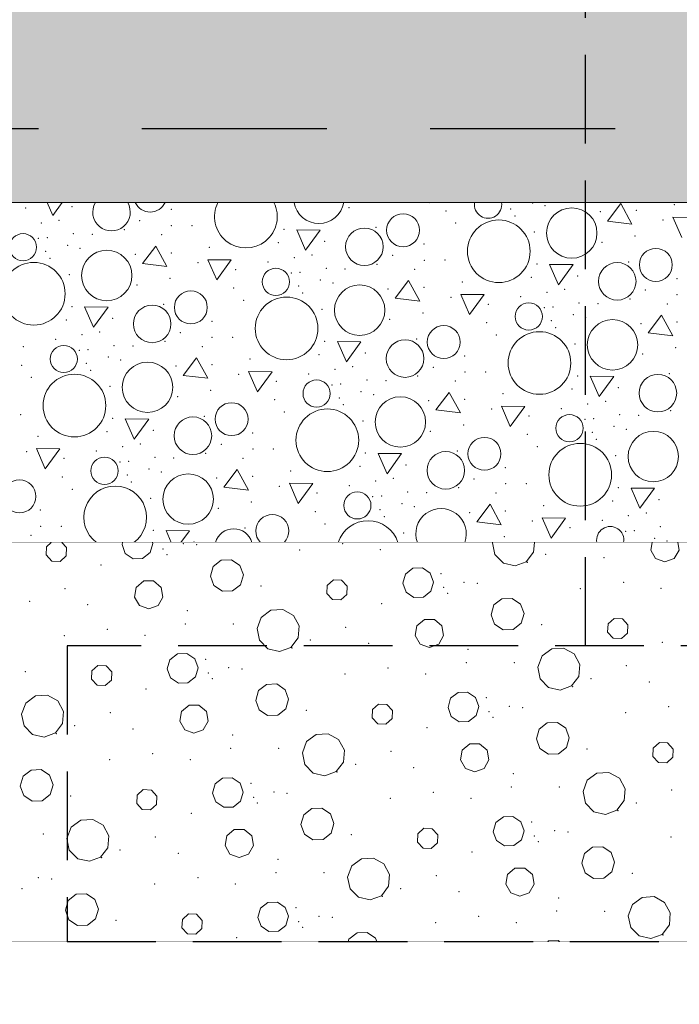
# Model space of a CAD drawing. Header units: millimetres. Extents: x -12989 to 402831, y -50461 to 30884.
# Tile 58 of 175: x 379611 to 380504, y -47346 to -46013. Entities that reach past the tile are written whole.
import ezdxf

# ---------------------------------------------------------------- set-up
doc = ezdxf.new("R2010")
doc.units = ezdxf.units.MM
doc.header["$MEASUREMENT"] = 0
for name, pattern in [('Krawędzie ukryte', [170, 120, -50]), ('Przerywana długa', [390, 250, -140]), ('Wipeout_Contour', [1000, 0, -1000])]:
    doc.linetypes.add(name, pattern=pattern)
for name, color, linetype, lineweight in [('0_Nr_pióra__21', 7, 'Continuous', 25), ('A__STROPY_Nr_pióra__27', 7, 'Continuous', 25), ('A__STROPY_Nr_pióra__49', 7, 'Continuous', 15), ('A__STROPY_Nr_pióra__69', 7, 'Continuous', 13), ('Nowe_A_WYM_Nr_pióra__1', 7, 'Continuous', 13), ('Nowe_A_WYM_Nr_pióra__45', 7, 'Continuous', 15), ('Nowe_A_WYM_Nr_pióra__85', 7, 'Continuous', 13)]:
    doc.layers.add(name, color=color, linetype=linetype, lineweight=lineweight)
for name, color, linetype in [('A__STROPY', 7, 'Continuous'), ('A_WYPEŁNIENIA RYSUNKI', 7, 'Continuous'), ('Nowe_A_WYM', 7, 'Continuous')]:
    doc.layers.add(name, color=color, linetype=linetype)
for name, color, linetype, lineweight, true_color in [('A__STROPY_Nr_pióra__170', 7, 'Continuous', 5, 0x6a6a6a), ('A__STROPY_Nr_pióra__173', 7, 'Continuous', 5, 0x6a6a6a), ('A__STROPY_Nr_pióra__178', 7, 'Continuous', 5, 0x6a6a6a), ('A_WYPEŁNIENIA RYSUNKI_Nr_pióra__242', 7, 'Continuous', 13, 0xa7a7a7)]:
    doc.layers.add(name, color=color, linetype=linetype, lineweight=lineweight, true_color=true_color)
doc.styles.add('STYL_AUTOMATYCZNY_4', font='arial.ttf')
doc.dimstyles.new('STYL_AUTOMATYCZNY__1', dxfattribs={"dimtxt": 139.999998, "dimasz": 57, "dimexe": 0.18, "dimexo": 0.0625, "dimgap": 0, "dimtad": 1, "dimtih": 1, "dimtoh": 1, "dimdec": 0, "dimlfac": 0.1, "dimzin": 0, "dimdsep": 46, "dimtxsty": 'STYL_AUTOMATYCZNY_4', "dimblk": 'ARROWHEAD_6', "dimblk1": 'ARROWHEAD_6', "dimblk2": 'ARROWHEAD_6', "dimcen": 0.09, "dimse1": 1, "dimse2": 1, "dimclrd": 7, "dimclre": 7, "dimclrt": 7, "dimadec": 0, "dimazin": 0, "dimtfac": 1, "dimtdec": 4, "dimtmove": 0, "dimatfit": 3, "dimfxl": 0, "dimtolj": 1, "dimtzin": 0, "dimarcsym": 0})

# ---------------------------------------------------------------- blocks, each defined once
blk = doc.blocks.new('*X191', base_point=(362576.7, -45960.6))
at = {"layer": 'A__STROPY_Nr_pióra__178', "color": 251, "linetype": 'Continuous', "lineweight": 5, "true_color": 0x6a6a6a}
for p, q in [((379648.5, -46260.6), (379656.1, -46278)), ((379656.1, -46278), (379668.8, -46260.6)), ((380164.7, -46260.6), (380164.9, -46260.9)), ((380164.9, -46260.9), (380165.1, -46260.6)), ((380424.4, -46261.8), (380406.3, -46285.6)), ((380439.5, -46289.6), (380424.4, -46261.8)), ((380406.3, -46285.6), (380439.5, -46289.6)), ((380494.9, -46280.3), (380506.9, -46307.8)), ((380526.6, -46280.6), (380494.9, -46280.3)), ((379986.2, -46297.5), (379998.1, -46324.9)), ((380017.8, -46297.8), (379986.2, -46297.5)), ((379998.1, -46324.9), (380017.8, -46297.8)), ((379795.5, -46319.4), (379777.4, -46343.2)), ((379810.6, -46347.1), (379795.5, -46319.4)), ((379777.4, -46343.2), (379810.6, -46347.1)), ((379866, -46337.9), (379878, -46365.3)), ((379897.6, -46338.2), (379866, -46337.9)), ((379878, -46365.3), (379897.6, -46338.2)), ((380328.2, -46344.3), (380340.1, -46371.8)), ((380359.8, -46344.6), (380328.2, -46344.3)), ((380340.1, -46371.8), (380359.8, -46344.6)), ((380137.5, -46366.2), (380119.3, -46390.1)), ((380152.6, -46394), (380137.5, -46366.2)), ((380119.3, -46390.1), (380152.6, -46394)), ((380208, -46384.8), (380220, -46412.2)), ((380239.6, -46385.1), (380208, -46384.8)), ((380220, -46412.2), (380239.6, -46385.1)), ((379699.3, -46401.9), (379711.2, -46429.3)), ((379730.9, -46402.2), (379699.3, -46401.9)), ((379711.2, -46429.3), (379730.9, -46402.2)), ((380479.5, -46413.1), (380461.3, -46436.9)), ((380494.6, -46440.9), (380479.5, -46413.1)), ((380461.3, -46436.9), (380494.6, -46440.9)), ((380041.2, -46448.7), (380053.2, -46476.2)), ((380072.9, -46449), (380041.2, -46448.7)), ((380053.2, -46476.2), (380072.9, -46449)), ((379850.5, -46470.7), (379832.4, -46494.5)), ((379865.7, -46498.4), (379850.5, -46470.7)), ((379921.1, -46489.2), (379933, -46516.6)), ((379952.7, -46489.5), (379921.1, -46489.2)), ((379933, -46516.6), (379952.7, -46489.5)), ((379832.4, -46494.5), (379865.7, -46498.4)), ((380383.2, -46495.6), (380395.2, -46523)), ((380414.9, -46495.9), (380383.2, -46495.6)), ((380395.2, -46523), (380414.9, -46495.9)), ((380192.5, -46517.5), (380174.4, -46541.3)), ((380207.7, -46545.3), (380192.5, -46517.5)), ((380174.4, -46541.3), (380207.7, -46545.3)), ((380263.1, -46536.1), (380275, -46563.5)), ((380294.7, -46536.4), (380263.1, -46536.1)), ((380275, -46563.5), (380294.7, -46536.4)), ((379754.3, -46553.2), (379766.3, -46580.6)), ((379785.9, -46553.5), (379754.3, -46553.2)), ((379766.3, -46580.6), (379785.9, -46553.5)), ((379634.2, -46593.6), (379646.1, -46621.1)), ((379665.8, -46593.9), (379634.2, -46593.6)), ((379646.1, -46621.1), (379665.8, -46593.9)), ((380096.3, -46600), (380108.3, -46627.5)), ((380127.9, -46600.3), (380096.3, -46600)), ((380108.3, -46627.5), (380127.9, -46600.3)), ((379905.6, -46622), (379887.5, -46645.8)), ((379920.8, -46649.7), (379905.6, -46622)), ((379887.5, -46645.8), (379920.8, -46649.7)), ((379976.2, -46640.5), (379988.1, -46667.9)), ((380007.8, -46640.8), (379976.2, -46640.5)), ((379988.1, -46667.9), (380007.8, -46640.8)), ((380438.3, -46646.9), (380450.2, -46674.3)), ((380469.9, -46647.2), (380438.3, -46646.9)), ((380450.2, -46674.3), (380469.9, -46647.2)), ((380247.6, -46668.8), (380229.5, -46692.6)), ((380262.8, -46696.6), (380247.6, -46668.8)), ((380318.1, -46687.3), (380330.1, -46714.8)), ((380349.8, -46687.6), (380318.1, -46687.3)), ((380330.1, -46714.8), (380349.8, -46687.6)), ((380229.5, -46692.6), (380262.8, -46696.6)), ((379809.4, -46704.5), (379816.4, -46720.6)), ((379841, -46704.8), (379809.4, -46704.5)), ((379829.5, -46720.6), (379841, -46704.8))]:
    blk.add_line(p, q, dxfattribs=at)
for centre, radius in [((380129.9, -46298), 22.3), ((380358.1, -46301.8), 34.1), ((380259.4, -46326.5), 42.4), ((379615.9, -46321), 18.4), ((380077.6, -46320.4), 25.4), ((379729.2, -46359.3), 34.1), ((380471.8, -46344.9), 22.3), ((379630.5, -46384), 42.4), ((380419.6, -46367.2), 25.4), ((379957.9, -46367.9), 18.4), ((379842.9, -46402.4), 22.3), ((380071.2, -46406.2), 34.1), ((379972.4, -46430.9), 42.4), ((380299.9, -46414.7), 18.4), ((379790.6, -46424.8), 25.4), ((380413.2, -46453.1), 34.1), ((380184.9, -46449.3), 22.3), ((380314.4, -46477.7), 42.4), ((380132.6, -46471.7), 25.4), ((379671, -46472.3), 18.4), ((379784.3, -46510.6), 34.1), ((379685.5, -46535.3), 42.4), ((380013, -46519.1), 18.4), ((380474.6, -46518.5), 25.4), ((380126.3, -46557.5), 34.1), ((379898, -46553.7), 22.3), ((380027.5, -46582.2), 42.4), ((379845.7, -46576.1), 25.4), ((380355, -46566), 18.4), ((380468.3, -46604.3), 34.1), ((380240, -46600.6), 22.3), ((380369.5, -46629), 42.4), ((379726.1, -46623.6), 18.4), ((380187.7, -46623), 25.4), ((379611.1, -46658.2), 22.3), ((379839.3, -46661.9), 34.1), ((380068.1, -46670.4), 18.4)]:
    blk.add_circle(centre, radius, dxfattribs=at)
for centre, radius, start, end in [((379735.6, -46273.5), 25.4, 149.4353, 30.5647), ((379787.9, -46251.1), 22.3, 205.071, 334.929), ((379917.4, -46279.6), 42.4, 153.3976, 26.6024), ((380016.1, -46254.9), 34.1, 189.5882, 350.4118), ((380244.9, -46263.4), 18.4, 171.1477, 8.8523), ((379740.6, -46686.6), 42.4, 306.8189, 233.1811), ((380181.3, -46708.8), 34.1, 339.7484, 200.2516), ((379953.1, -46705), 22.3, 315.6979, 224.3021), ((379900.8, -46727.4), 25.4, 15.5205, 164.4795), ((380082.6, -46733.5), 42.4, 17.663, 162.337), ((380410.1, -46717.3), 18.4, 349.6748, 190.3252)]:
    blk.add_arc(centre, radius, start, end, dxfattribs=at)
for p in [(380305.1, -46261), (380496.8, -46263.6), (379619.3, -46268), (379682, -46266.2), (379682, -46266.2), (379816.3, -46269.8), (380056.9, -46267.5), (380187.9, -46271.8), (380275.6, -46269.2), (380321.9, -46264.9), (380396.6, -46273), (380445.2, -46271.1), (379640.7, -46288.2), (379664.7, -46284.5), (379773.8, -46285.3), (380201.1, -46288.4), (380281.2, -46278.6), (380481.6, -46284.3), (379684, -46302.8), (379709.6, -46303.6), (379752.9, -46297.2), (379803.5, -46304.1), (379816.7, -46291.7), (379844.5, -46291.7), (379968.9, -46297), (380093.1, -46294.1), (380307.4, -46300.6), (379636.8, -46309.1), (379648.7, -46308.2), (379961.3, -46314.9), (380024, -46313), (380024, -46313), (380158.3, -46316.7), (380398.9, -46314.4), (380443.7, -46305.8), (379646.7, -46326.7), (379676.2, -46318.5), (379693, -46322.5), (379767.7, -46330.6), (379816.3, -46328.7), (379867.9, -46321.1), (379652.3, -46336.1), (379852.6, -46341.9), (379947.2, -46341.2), (379982.7, -46335), (380006.7, -46331.4), (380094.8, -46344.1), (380115.8, -46332.1), (380158.6, -46338.6), (380186.5, -46338.5), (380310.9, -46343.9), (380435, -46340.9), (379903.4, -46351.2), (379978.8, -46356), (379990.7, -46355.1), (380026, -46349.6), (380051.6, -46350.5), (380145.4, -46351), (379678.5, -46358.1), (379814.8, -46363.3), (380018.2, -46365.4), (380035, -46369.3), (380209.9, -46368), (380303.3, -46361.7), (380365.9, -46359.9), (380365.9, -46359.9), (380500.3, -46363.5), (379769.9, -46372), (379901, -46376.3), (379988.6, -46373.6), (379994.2, -46383), (380109.7, -46377.5), (380158.3, -46375.5), (380324.7, -46381.9), (380348.7, -46378.2), (380457.8, -46379), (379914.2, -46392.9), (380194.6, -46388.7), (380289.2, -46388.1), (380368, -46396.5), (380393.6, -46397.3), (380436.8, -46390.9), (380500.6, -46385.4), (379682, -46401.5), (379806.1, -46398.5), (380020.5, -46405), (380156.8, -46410.2), (380245.4, -46398.1), (380320.8, -46402.8), (380332.6, -46401.9), (380487.4, -46397.8), (379674.4, -46419.3), (379737, -46417.4), (379737, -46417.4), (379871.4, -46421.1), (380111.9, -46418.8), (380243, -46423.1), (380330.6, -46420.5), (380360.1, -46412.3), (380376.9, -46416.2), (380500.3, -46422.4), (379719.8, -46435.8), (379828.9, -46436.6), (380336.2, -46429.8), (380451.7, -46424.3), (379660.3, -46445.6), (379695.8, -46439.5), (379807.9, -46448.5), (379871.7, -46443), (379899.6, -46443), (380024, -46448.3), (380148.1, -46445.3), (380256.2, -46439.7), (379616.4, -46455.7), (379691.9, -46460.4), (379703.7, -46459.5), (379739.1, -46454.1), (379764.7, -46454.9), (379858.5, -46455.4), (380362.5, -46451.8), (380498.8, -46457), (379731.2, -46469.8), (379748, -46473.8), (379922.9, -46472.4), (380016.4, -46466.2), (380079, -46464.3), (380079, -46464.3), (380213.3, -46468), (380453.9, -46465.7), (379614.1, -46480.7), (379701.7, -46478), (379707.3, -46487.4), (379822.7, -46481.9), (379871.4, -46480), (380037.8, -46486.3), (380061.8, -46482.7), (380170.9, -46483.4), (380213.7, -46489.8), (380241.6, -46489.8), (379627.3, -46497.3), (379907.7, -46493.2), (379958.4, -46502.5), (380002.3, -46492.5), (380081.1, -46500.9), (380106.7, -46501.7), (380149.9, -46495.4), (380200.5, -46502.2), (380365.9, -46495.2), (380490.1, -46492.2), (379733.6, -46509.4), (379869.9, -46514.6), (380033.9, -46507.3), (380045.7, -46506.3), (380073.2, -46516.7), (380358.4, -46513), (380421, -46511.2), (380421, -46511.2), (379825, -46523.3), (379956.1, -46527.5), (380043.7, -46524.9), (380090, -46520.6), (380164.7, -46528.8), (380213.4, -46526.8), (380264.9, -46519.3), (380403.8, -46529.5), (379969.3, -46544.2), (380049.3, -46534.3), (380249.7, -46540), (380344.2, -46539.4), (380379.8, -46533.2), (380491.9, -46542.2), (379612.6, -46547.4), (379737, -46552.8), (379861.2, -46549.8), (380075.6, -46556.3), (380300.4, -46549.4), (380375.9, -46554.1), (380387.7, -46553.2), (380423.1, -46547.8), (380448.7, -46548.6), (379729.5, -46570.6), (379792.1, -46568.7), (379792.1, -46568.7), (380167, -46570.1), (380211.9, -46561.5), (380415.2, -46563.5), (380432, -46567.5), (379636, -46576.9), (379926.4, -46572.4), (380298.1, -46574.4), (380385.7, -46571.7), (380391.3, -46581.1), (379715.3, -46596.9), (379750.9, -46590.7), (379774.8, -46587.1), (379884, -46587.9), (379926.8, -46594.3), (379954.6, -46594.3), (380203.2, -46596.6), (380311.3, -46591), (379620.8, -46597.6), (379671.5, -46606.9), (379758.8, -46610.8), (379794.2, -46605.4), (379819.8, -46606.2), (379863, -46599.8), (379913.6, -46606.7), (380079, -46599.6), (380417.5, -46603.1), (379747, -46611.7), (379786.3, -46621.1), (379978, -46623.7), (380071.5, -46617.5), (380134.1, -46615.6), (380134.1, -46615.6), (380268.4, -46619.3), (379669.2, -46632), (379756.8, -46629.3), (379803.1, -46625.1), (379877.8, -46633.2), (379926.5, -46631.2), (380116.8, -46633.9), (380225.9, -46634.7), (379682.4, -46648.6), (379762.4, -46638.7), (379962.8, -46644.5), (380057.3, -46643.8), (380092.9, -46637.6), (380205, -46646.6), (380268.8, -46641.1), (380296.6, -46641.1), (380421, -46646.5), (379788.6, -46660.7), (380013.5, -46653.8), (380089, -46658.6), (380100.8, -46657.6), (380136.1, -46652.2), (380161.7, -46653), (380255.6, -46653.5), (380476.1, -46662.5), (380476.1, -46662.5), (379639.5, -46676.8), (379880.1, -46674.6), (379924.9, -46665.9), (380098.8, -46676.2), (380128.3, -46668), (380145.1, -46671.9), (380320, -46670.6), (380413.5, -46664.3), (380011.2, -46678.8), (380104.4, -46685.6), (380219.8, -46680.1), (380268.4, -46678.1), (380399.3, -46690.7), (380434.8, -46684.5), (380458.8, -46680.8), (379639.9, -46698.7), (379667.7, -46698.7), (379792.1, -46704), (379916.3, -46701.1), (380024.4, -46695.4), (380304.8, -46691.3), (380355.5, -46700.7), (380478.1, -46699.1), (379626.7, -46711.1), (380130.6, -46707.6), (380266.9, -46712.8), (380431, -46705.4), (380442.8, -46704.5), (380470.3, -46714.8), (379847.2, -46720), (379847.2, -46720), (380487.1, -46718.8)]:
    blk.add_point(p, dxfattribs=at)
blk = doc.blocks.new('ElemPrzekroju_175_1', base_point=(362576.7, -45960.6))
at = {"color": 254, "linetype": 'Wipeout_Contour', "lineweight": 0, "ltscale": 1533341.48702292}
blk.add_wipeout([(362356.7, -46160.6), (398746.7, -46160.6), (398746.7, -45960.6), (362356.7, -45960.6)], dxfattribs=at).dxf.layer = 'A__STROPY'
at = {"color": 254, "linetype": 'Wipeout_Contour', "lineweight": 0, "ltscale": 1533794.246621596}
blk.add_wipeout([(398746.7, -46720.6), (362356.7, -46720.6), (362356.7, -47260.6), (398746.7, -47260.6)], dxfattribs=at).dxf.layer = 'A__STROPY'
at = {"layer": 'A__STROPY_Nr_pióra__170', "linetype": 'Continuous', "lineweight": 5, "true_color": 0x6a6a6a}
h = blk.add_hatch(dxfattribs=at)
h.set_pattern_fill('Beton_0001', color=251, style=0, pattern_type=2)
h.set_pattern_definition([(45, (362576.75, -45960.59), (-63.6396, 63.6396), [67.5, -22.5]), (45, (362576.75, -45896.95), (-63.6396, 63.6396), [67.5, -22.5])])
h.paths.add_polyline_path([(362356.7, -46160.6), (398746.7, -46160.6), (398746.7, -45960.6), (362356.7, -45960.6)])
at = {"layer": 'A__STROPY_Nr_pióra__173', "linetype": 'Continuous', "lineweight": 5, "true_color": 0x6a6a6a}
h = blk.add_hatch(dxfattribs=at)
h.set_pattern_fill('Grunt_0001', color=251, style=0, pattern_type=2)
h.set_pattern_definition([(45, (362576.75, -45960.59), (-95.4594, 95.4594), []), (45, (362544.93, -45928.77), (-190.9188, 190.9188), []), (45, (362513.1, -45896.95), (-190.9188, 190.9188), []), (135, (362481.29, -45865.132), (31.819805, 31.819805), [135, -135])])
h.paths.add_polyline_path([(398746.7, -46720.6), (362356.7, -46720.6), (362356.7, -47260.6), (398746.7, -47260.6)])
at = {"layer": 'A__STROPY_Nr_pióra__69', "color": 7, "linetype": 'Continuous', "lineweight": 13}
blk.add_line((398746.7, -47260.6), (362356.7, -47260.6), dxfattribs=at)
at = {"color": 254, "linetype": 'Wipeout_Contour', "lineweight": 0, "ltscale": 1533413.819197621}
blk.add_wipeout([(362356.7, -46160.6), (362356.7, -46260.6), (398746.7, -46260.6), (398746.7, -46160.6)], dxfattribs=at).dxf.layer = 'A__STROPY'
at = {"layer": 'A__STROPY_Nr_pióra__178', "linetype": 'Continuous', "lineweight": 5, "true_color": 0x6a6a6a}
h = blk.add_hatch(dxfattribs=at)
h.set_pattern_fill('Chudy_beton_B15_I_WSC_0001', color=251, style=0, pattern_type=2)
h.set_pattern_definition([(0, (362576.75, -45960.6), (0, 233.8269), [14.625, -120.375]), (0, (362644.25, -45843.68), (0, 233.8269), [14.625, -120.375]), (60, (362576.75, -45960.6), (-202.5, 116.9134), [14.625, -120.375]), (60, (362711.75, -45960.6), (-202.5, 116.9134), [14.625, -120.375]), (120, (362591.37, -45960.6), (202.5, 116.9134), [14.625, -120.375]), (120, (362726.37, -45960.6), (202.5, 116.9134), [14.625, -120.375]), (0, (362576.75, -45938.09), (0, 45), [0, -45, 0, -67.5]), (45, (362599.25, -45938.09), (-31.819805, 31.819805), [0, -33.75, 0, -56.25])])
h.paths.add_polyline_path([(362356.7, -46160.6), (362356.7, -46260.6), (398746.7, -46260.6), (398746.7, -46160.6)])
at = {"layer": 'A__STROPY_Nr_pióra__27', "color": 7, "linetype": 'Przerywana długa', "lineweight": 25}
blk.add_line((398746.7, -46160.6), (362356.7, -46160.6), dxfattribs=at)
at = {"color": 254, "linetype": 'Wipeout_Contour', "lineweight": 0, "ltscale": 1533549.791415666}
blk.add_wipeout([(362356.7, -46720.6), (398746.7, -46720.6), (398746.7, -46260.6), (362356.7, -46260.6)], dxfattribs=at).dxf.layer = 'A__STROPY'
at = {"layer": 'A__STROPY_Nr_pióra__49', "color": 7, "linetype": 'Continuous', "lineweight": 15}
for p, q in [((398746.7, -46260.6), (362356.7, -46260.6)), ((398746.7, -46720.6), (362356.7, -46720.6))]:
    blk.add_line(p, q, dxfattribs=at)
at = {"layer": 'A__STROPY', "lineweight": 0}
blk.add_blockref('*X191', (362576.7, -45960.6), dxfattribs=at)
blk = doc.blocks.new('*X331', base_point=(362576.7, -45960.6))
at = {"layer": 'A_WYPEŁNIENIA RYSUNKI_Nr_pióra__242', "color": 253, "linetype": 'Continuous', "lineweight": 13, "true_color": 0xa7a7a7}
for p, q in [((379647.8, -46726.3), (379647.3, -46737.5)), ((379654, -46720.6), (379647.8, -46726.3)), ((379674.7, -46727.5), (379668.3, -46720.6)), ((379674.2, -46738.6), (379674.7, -46727.5)), ((379750.6, -46720.6), (379749.8, -46723.4)), ((379749.8, -46723.4), (379754.2, -46735.5)), ((379787.8, -46734.3), (379791.4, -46722)), ((379791.4, -46722), (379790.9, -46720.6)), ((380251.1, -46720.6), (380250.9, -46721.2)), ((380250.9, -46721.2), (380254.2, -46737)), ((380306.5, -46733.7), (380307.5, -46720.6)), ((380466.7, -46720.6), (380464.9, -46730.8)), ((380503.3, -46730.8), (380501.5, -46720.6)), ((379647.3, -46737.5), (379654.8, -46745.7)), ((379666, -46746.2), (379674.2, -46738.6)), ((379754.2, -46735.5), (379764.8, -46742.7)), ((379764.8, -46742.7), (379777.7, -46742.2)), ((379777.7, -46742.2), (379787.8, -46734.3)), ((379897.8, -46743.9), (379884.1, -46744.4)), ((379909.2, -46751.6), (379897.8, -46743.9)), ((380254.2, -46737), (380265.6, -46748.6)), ((380296.6, -46746.6), (380306.5, -46733.7)), ((380464.9, -46730.8), (380471.5, -46742.4)), ((380471.5, -46742.4), (380484.1, -46746.9)), ((380484.1, -46746.9), (380496.6, -46742.4)), ((380496.6, -46742.4), (380503.3, -46730.8)), ((379654.8, -46745.7), (379666, -46746.2)), ((379873.2, -46752.9), (379869.4, -46766.1)), ((379884.1, -46744.4), (379873.2, -46752.9)), ((379913.9, -46764.5), (379909.2, -46751.6)), ((380143.1, -46755.4), (380133, -46763.3)), ((380156, -46755), (380143.1, -46755.4)), ((380166.7, -46762.1), (380156, -46755)), ((380265.6, -46748.6), (380281.4, -46752.1)), ((380281.4, -46752.1), (380296.6, -46746.6)), ((379869.4, -46766.1), (379874.1, -46779)), ((379910.1, -46777.8), (379913.9, -46764.5)), ((380133, -46763.3), (380129.5, -46775.7)), ((380171.1, -46774.2), (380166.7, -46762.1)), ((379769, -46781.3), (379766.7, -46794.5)), ((379779.3, -46772.7), (379769, -46781.3)), ((379792.6, -46772.7), (379779.3, -46772.7)), ((379802.8, -46781.3), (379792.6, -46772.7)), ((379805.2, -46794.5), (379802.8, -46781.3)), ((379874.1, -46779), (379885.5, -46786.7)), ((379899.3, -46786.2), (379910.1, -46777.8)), ((380027.4, -46778.6), (380027, -46789.7)), ((380035.7, -46771), (380027.4, -46778.6)), ((380046.8, -46771.5), (380035.7, -46771)), ((380054.3, -46779.7), (380046.8, -46771.5)), ((380053.9, -46790.9), (380054.3, -46779.7)), ((380129.5, -46775.7), (380133.9, -46787.8)), ((380167.5, -46786.6), (380171.1, -46774.2)), ((379766.7, -46794.5), (379773.4, -46806)), ((379798.5, -46806), (379805.2, -46794.5)), ((379885.5, -46786.7), (379899.3, -46786.2)), ((380027, -46789.7), (380034.5, -46797.9)), ((380045.6, -46798.4), (380053.9, -46790.9)), ((380133.9, -46787.8), (380144.5, -46794.9)), ((380144.5, -46794.9), (380157.4, -46794.5)), ((380157.4, -46794.5), (380167.5, -46786.6)), ((380263.7, -46796.7), (380252.9, -46805.1)), ((380277.5, -46796.2), (380263.7, -46796.7)), ((380288.9, -46803.9), (380277.5, -46796.2)), ((379773.4, -46806), (379785.9, -46810.6)), ((379785.9, -46810.6), (379798.5, -46806)), ((380034.5, -46797.9), (380045.6, -46798.4)), ((380252.9, -46805.1), (380249.1, -46818.3)), ((380293.6, -46816.8), (380288.9, -46803.9)), ((379938.2, -46821.9), (379932.5, -46837.1)), ((379951.3, -46812.3), (379938.2, -46821.9)), ((379967.5, -46811.3), (379951.3, -46812.3)), ((379981.6, -46819.2), (379967.5, -46811.3)), ((379989.3, -46833.5), (379981.6, -46819.2)), ((380249.1, -46818.3), (380253.8, -46831.3)), ((380289.8, -46830), (380293.6, -46816.8)), ((380415.4, -46823.3), (380407.1, -46830.8)), ((380426.5, -46823.8), (380415.4, -46823.3)), ((380434, -46832), (380426.5, -46823.8)), ((379932.5, -46837.1), (379935.8, -46852.9)), ((379988, -46849.6), (379989.3, -46833.5)), ((380148.7, -46833.6), (380146.4, -46846.7)), ((380158.9, -46825), (380148.7, -46833.6)), ((380172.3, -46825), (380158.9, -46825)), ((380182.5, -46833.6), (380172.3, -46825)), ((380184.8, -46846.7), (380182.5, -46833.6)), ((380253.8, -46831.3), (380265.2, -46839)), ((380279, -46838.5), (380289.8, -46830)), ((380407.1, -46830.8), (380406.6, -46842)), ((380433.5, -46843.1), (380434, -46832)), ((379978.2, -46862.5), (379988, -46849.6)), ((380146.4, -46846.7), (380153.1, -46858.3)), ((380178.2, -46858.3), (380184.8, -46846.7)), ((380265.2, -46839), (380279, -46838.5)), ((380406.6, -46842), (380414.2, -46850.2)), ((380414.2, -46850.2), (380425.3, -46850.7)), ((380425.3, -46850.7), (380433.5, -46843.1)), ((379935.8, -46852.9), (379947.1, -46864.5)), ((379962.9, -46868.1), (379978.2, -46862.5)), ((380153.1, -46858.3), (380165.6, -46862.9)), ((380165.6, -46862.9), (380178.2, -46858.3)), ((380347.1, -46863.6), (380331, -46864.6)), ((380361.3, -46871.4), (380347.1, -46863.6)), ((379824.7, -46871.3), (379814.5, -46879.2)), ((379837.5, -46870.9), (379824.7, -46871.3)), ((379848.2, -46878.1), (379837.5, -46870.9)), ((379947.1, -46864.5), (379962.9, -46868.1)), ((380317.9, -46874.2), (380312.1, -46889.3)), ((380331, -46864.6), (380317.9, -46874.2)), ((380369, -46885.7), (380361.3, -46871.4)), ((379717.2, -46887), (379709, -46894.5)), ((379728.3, -46887.4), (379717.2, -46887)), ((379735.9, -46895.7), (379728.3, -46887.4)), ((379814.5, -46879.2), (379811, -46891.6)), ((379852.6, -46890.1), (379848.2, -46878.1)), ((379849, -46902.5), (379852.6, -46890.1)), ((380312.1, -46889.3), (380315.5, -46905.2)), ((380367.7, -46901.9), (380369, -46885.7)), ((379709, -46894.5), (379708.5, -46905.6)), ((379735.4, -46906.8), (379735.9, -46895.7)), ((379811, -46891.6), (379815.4, -46903.7)), ((379815.4, -46903.7), (379826.1, -46910.9)), ((379838.9, -46910.4), (379849, -46902.5)), ((380357.9, -46914.8), (380367.7, -46901.9)), ((379708.5, -46905.6), (379716, -46913.8)), ((379716, -46913.8), (379727.2, -46914.3)), ((379727.2, -46914.3), (379735.4, -46906.8)), ((379826.1, -46910.9), (379838.9, -46910.4)), ((379945.3, -46912.6), (379934.4, -46921)), ((379959, -46912.1), (379945.3, -46912.6)), ((379970.4, -46919.8), (379959, -46912.1)), ((380315.5, -46905.2), (380326.8, -46916.7)), ((380326.8, -46916.7), (380342.6, -46920.3)), ((380342.6, -46920.3), (380357.9, -46914.8)), ((379632.8, -46928.2), (379619.8, -46937.9)), ((379649, -46927.2), (379632.8, -46928.2)), ((379663.1, -46935.1), (379649, -46927.2)), ((379934.4, -46921), (379930.6, -46934.3)), ((379975.1, -46932.7), (379970.4, -46919.8)), ((380204.4, -46923.6), (380194.2, -46931.5)), ((380217.2, -46923.1), (380204.4, -46923.6)), ((380227.9, -46930.3), (380217.2, -46923.1)), ((380232.3, -46942.4), (380227.9, -46930.3)), ((379619.8, -46937.9), (379614, -46953)), ((379670.8, -46949.4), (379663.1, -46935.1)), ((379840.5, -46940.9), (379830.2, -46949.5)), ((379853.8, -46940.9), (379840.5, -46940.9)), ((379864, -46949.5), (379853.8, -46940.9)), ((379930.6, -46934.3), (379935.3, -46947.2)), ((379971.3, -46945.9), (379975.1, -46932.7)), ((380096.9, -46939.2), (380088.7, -46946.7)), ((380108, -46939.7), (380096.9, -46939.2)), ((380115.5, -46947.9), (380108, -46939.7)), ((380194.2, -46931.5), (380190.7, -46943.8)), ((380190.7, -46943.8), (380195.1, -46955.9)), ((380228.7, -46954.7), (380232.3, -46942.4)), ((379614, -46953), (379617.3, -46968.9)), ((379669.5, -46965.5), (379670.8, -46949.4)), ((379830.2, -46949.5), (379827.9, -46962.6)), ((379866.4, -46962.6), (379864, -46949.5)), ((379935.3, -46947.2), (379946.7, -46954.9)), ((379946.7, -46954.9), (379960.5, -46954.4)), ((379960.5, -46954.4), (379971.3, -46945.9)), ((380088.7, -46946.7), (380088.2, -46957.9)), ((380115.1, -46959), (380115.5, -46947.9)), ((380195.1, -46955.9), (380205.7, -46963.1)), ((380218.6, -46962.7), (380228.7, -46954.7)), ((379617.3, -46968.9), (379628.7, -46980.4)), ((379659.7, -46978.4), (379669.5, -46965.5)), ((379827.9, -46962.6), (379834.6, -46974.2)), ((379859.7, -46974.2), (379866.4, -46962.6)), ((380088.2, -46957.9), (380095.7, -46966.1)), ((380095.7, -46966.1), (380106.8, -46966.6)), ((380106.8, -46966.6), (380115.1, -46959)), ((380205.7, -46963.1), (380218.6, -46962.7)), ((380324.9, -46964.8), (380314.1, -46973.3)), ((380338.7, -46964.3), (380324.9, -46964.8)), ((380350.1, -46972), (380338.7, -46964.3)), ((379628.7, -46980.4), (379644.5, -46984)), ((379644.5, -46984), (379659.7, -46978.4)), ((379834.6, -46974.2), (379847.1, -46978.8)), ((379847.1, -46978.8), (379859.7, -46974.2)), ((380012.5, -46980.5), (379999.4, -46990.1)), ((380028.7, -46979.5), (380012.5, -46980.5)), ((380042.8, -46987.3), (380028.7, -46979.5)), ((380314.1, -46973.3), (380310.3, -46986.5)), ((380354.8, -46985), (380350.1, -46972)), ((379999.4, -46990.1), (379993.7, -47005.2)), ((380050.5, -47001.6), (380042.8, -46987.3)), ((380220.1, -46993.2), (380209.9, -47001.7)), ((380233.5, -46993.2), (380220.1, -46993.2)), ((380243.7, -47001.7), (380233.5, -46993.2)), ((380310.3, -46986.5), (380315, -46999.4)), ((380351, -46998.2), (380354.8, -46985)), ((380476.6, -46991.4), (380468.3, -46999)), ((380487.7, -46991.9), (380476.6, -46991.4)), ((380495.2, -47000.2), (380487.7, -46991.9)), ((379993.7, -47005.2), (379997, -47021.1)), ((380049.2, -47017.8), (380050.5, -47001.6)), ((380209.9, -47001.7), (380207.6, -47014.9)), ((380246, -47014.9), (380243.7, -47001.7)), ((380315, -46999.4), (380326.4, -47007.1)), ((380326.4, -47007.1), (380340.2, -47006.6)), ((380340.2, -47006.6), (380351, -46998.2)), ((380468.3, -46999), (380467.9, -47010.1)), ((380467.9, -47010.1), (380475.4, -47018.3)), ((380494.7, -47011.3), (380495.2, -47000.2)), ((379997, -47021.1), (380008.3, -47032.7)), ((380039.4, -47030.7), (380049.2, -47017.8)), ((380207.6, -47014.9), (380214.3, -47026.5)), ((380239.4, -47026.5), (380246, -47014.9)), ((380475.4, -47018.3), (380486.5, -47018.8)), ((380486.5, -47018.8), (380494.7, -47011.3)), ((379615.9, -47037), (379612.2, -47050.2)), ((379626.8, -47028.5), (379615.9, -47037)), ((379640.5, -47028), (379626.8, -47028.5)), ((379651.9, -47035.7), (379640.5, -47028)), ((379656.6, -47048.6), (379651.9, -47035.7)), ((380008.3, -47032.7), (380024.2, -47036.2)), ((380024.2, -47036.2), (380039.4, -47030.7)), ((380214.3, -47026.5), (380226.8, -47031)), ((380226.8, -47031), (380239.4, -47026.5)), ((380392.2, -47032.7), (380379.1, -47042.4)), ((380408.3, -47031.7), (380392.2, -47032.7)), ((380422.5, -47039.6), (380408.3, -47031.7)), ((379612.2, -47050.2), (379616.9, -47063.1)), ((379652.8, -47061.8), (379656.6, -47048.6)), ((379875.8, -47047.4), (379872.2, -47059.8)), ((379885.9, -47039.5), (379875.8, -47047.4)), ((379898.7, -47039), (379885.9, -47039.5)), ((379909.4, -47046.2), (379898.7, -47039)), ((379913.8, -47058.3), (379909.4, -47046.2)), ((380379.1, -47042.4), (380373.3, -47057.5)), ((380430.2, -47053.9), (380422.5, -47039.6)), ((379616.9, -47063.1), (379628.3, -47070.8)), ((379642, -47070.3), (379652.8, -47061.8)), ((379770.2, -47062.7), (379769.7, -47073.8)), ((379778.4, -47055.1), (379770.2, -47062.7)), ((379789.5, -47055.6), (379778.4, -47055.1)), ((379797.1, -47063.8), (379789.5, -47055.6)), ((379796.6, -47075), (379797.1, -47063.8)), ((379872.2, -47059.8), (379876.6, -47071.8)), ((379910.2, -47070.7), (379913.8, -47058.3)), ((380373.3, -47057.5), (380376.7, -47073.4)), ((380428.9, -47070), (380430.2, -47053.9)), ((379628.3, -47070.8), (379642, -47070.3)), ((379769.7, -47073.8), (379777.2, -47082)), ((379788.4, -47082.5), (379796.6, -47075)), ((379876.6, -47071.8), (379887.3, -47079)), ((379900.1, -47078.6), (379910.2, -47070.7)), ((380376.7, -47073.4), (380388, -47084.9)), ((380419.1, -47082.9), (380428.9, -47070)), ((379777.2, -47082), (379788.4, -47082.5)), ((379887.3, -47079), (379900.1, -47078.6)), ((379995.6, -47089.2), (379991.8, -47102.4)), ((380006.5, -47080.7), (379995.6, -47089.2)), ((380020.2, -47080.3), (380006.5, -47080.7)), ((380031.6, -47088), (380020.2, -47080.3)), ((380036.3, -47100.9), (380031.6, -47088)), ((380388, -47084.9), (380403.8, -47088.5)), ((380403.8, -47088.5), (380419.1, -47082.9)), ((379694, -47096.4), (379681, -47106)), ((379710.2, -47095.4), (379694, -47096.4)), ((379724.4, -47103.3), (379710.2, -47095.4)), ((379732, -47117.5), (379724.4, -47103.3)), ((379991.8, -47102.4), (379996.5, -47115.4)), ((380032.5, -47114.1), (380036.3, -47100.9)), ((380255.4, -47099.6), (380251.9, -47112)), ((380265.6, -47091.7), (380255.4, -47099.6)), ((380278.4, -47091.3), (380265.6, -47091.7)), ((380289.1, -47098.5), (380278.4, -47091.3)), ((380293.5, -47110.6), (380289.1, -47098.5)), ((379681, -47106), (379675.2, -47121.2)), ((379901.7, -47109.1), (379891.4, -47117.7)), ((379915, -47109.1), (379901.7, -47109.1)), ((379925.3, -47117.7), (379915, -47109.1)), ((379996.5, -47115.4), (380007.9, -47123)), ((380021.7, -47122.6), (380032.5, -47114.1)), ((380149.9, -47114.9), (380149.4, -47126)), ((380158.1, -47107.4), (380149.9, -47114.9)), ((380169.2, -47107.9), (380158.1, -47107.4)), ((380176.8, -47116.1), (380169.2, -47107.9)), ((380176.3, -47127.2), (380176.8, -47116.1)), ((380251.9, -47112), (380256.3, -47124.1)), ((380289.9, -47122.9), (380293.5, -47110.6)), ((379675.2, -47121.2), (379678.5, -47137)), ((379730.7, -47133.7), (379732, -47117.5)), ((379891.4, -47117.7), (379889.1, -47130.8)), ((379927.6, -47130.8), (379925.3, -47117.7)), ((380007.9, -47123), (380021.7, -47122.6)), ((380149.4, -47126), (380156.9, -47134.3)), ((380168, -47134.7), (380176.3, -47127.2)), ((380256.3, -47124.1), (380266.9, -47131.3)), ((380279.8, -47130.8), (380289.9, -47122.9)), ((379678.5, -47137), (379689.9, -47148.6)), ((379720.9, -47146.6), (379730.7, -47133.7)), ((379889.1, -47130.8), (379895.8, -47142.4)), ((379895.8, -47142.4), (379908.3, -47146.9)), ((379908.3, -47146.9), (379920.9, -47142.4)), ((379920.9, -47142.4), (379927.6, -47130.8)), ((380156.9, -47134.3), (380168, -47134.7)), ((380266.9, -47131.3), (380279.8, -47130.8)), ((380375.3, -47141.5), (380371.5, -47154.7)), ((380386.1, -47133), (380375.3, -47141.5)), ((380399.9, -47132.5), (380386.1, -47133)), ((380411.3, -47140.2), (380399.9, -47132.5)), ((380416, -47153.1), (380411.3, -47140.2)), ((379689.9, -47148.6), (379705.7, -47152.1)), ((379705.7, -47152.1), (379720.9, -47146.6)), ((380073.7, -47148.7), (380060.6, -47158.3)), ((380089.9, -47147.6), (380073.7, -47148.7)), ((380104, -47155.5), (380089.9, -47147.6)), ((380111.7, -47169.8), (380104, -47155.5)), ((380371.5, -47154.7), (380376.2, -47167.6)), ((380412.2, -47166.3), (380416, -47153.1)), ((380060.6, -47158.3), (380054.9, -47173.4)), ((380110.4, -47185.9), (380111.7, -47169.8)), ((380271.1, -47169.9), (380268.8, -47183.1)), ((380281.3, -47161.3), (380271.1, -47169.9)), ((380294.7, -47161.3), (380281.3, -47161.3)), ((380304.9, -47169.9), (380294.7, -47161.3)), ((380307.3, -47183.1), (380304.9, -47169.9)), ((380376.2, -47167.6), (380387.6, -47175.3)), ((380401.4, -47174.8), (380412.2, -47166.3)), ((380054.9, -47173.4), (380058.2, -47189.3)), ((380268.8, -47183.1), (380275.5, -47194.6)), ((380300.6, -47194.6), (380307.3, -47183.1)), ((380387.6, -47175.3), (380401.4, -47174.8)), ((379688, -47196.7), (379677.2, -47205.1)), ((379701.7, -47196.2), (379688, -47196.7)), ((379713.1, -47203.9), (379701.7, -47196.2)), ((380058.2, -47189.3), (380069.6, -47200.8)), ((380100.6, -47198.8), (380110.4, -47185.9)), ((380275.5, -47194.6), (380288, -47199.2)), ((380288, -47199.2), (380300.6, -47194.6)), ((379677.2, -47205.1), (379673.4, -47218.3)), ((379717.8, -47216.8), (379713.1, -47203.9)), ((379947.1, -47207.6), (379937, -47215.6)), ((379959.9, -47207.2), (379947.1, -47207.6)), ((379970.6, -47214.4), (379959.9, -47207.2)), ((380069.6, -47200.8), (380085.4, -47204.4)), ((380085.4, -47204.4), (380100.6, -47198.8)), ((380453.4, -47200.9), (380440.3, -47210.5)), ((380469.6, -47199.9), (380453.4, -47200.9)), ((380483.7, -47207.8), (380469.6, -47199.9)), ((380491.4, -47222), (380483.7, -47207.8)), ((379673.4, -47218.3), (379678.1, -47231.3)), ((379714.1, -47230), (379717.8, -47216.8)), ((379839.6, -47223.3), (379831.4, -47230.8)), ((379850.7, -47223.8), (379839.6, -47223.3)), ((379858.3, -47232), (379850.7, -47223.8)), ((379937, -47215.6), (379933.4, -47227.9)), ((379975, -47226.5), (379970.6, -47214.4)), ((380440.3, -47210.5), (380434.5, -47225.7)), ((380490.1, -47238.2), (380491.4, -47222)), ((379678.1, -47231.3), (379689.5, -47239)), ((379703.2, -47238.5), (379714.1, -47230)), ((379831.4, -47230.8), (379830.9, -47242)), ((379857.8, -47243.1), (379858.3, -47232)), ((379933.4, -47227.9), (379937.8, -47240)), ((379971.4, -47238.8), (379975, -47226.5)), ((380434.5, -47225.7), (380437.9, -47241.5)), ((379689.5, -47239), (379703.2, -47238.5)), ((379830.9, -47242), (379838.4, -47250.2)), ((379838.4, -47250.2), (379849.6, -47250.7)), ((379849.6, -47250.7), (379857.8, -47243.1)), ((379937.8, -47240), (379948.5, -47247.2)), ((379948.5, -47247.2), (379961.3, -47246.7)), ((379961.3, -47246.7), (379971.4, -47238.8)), ((380067.7, -47248.9), (380056.8, -47257.4)), ((380081.4, -47248.4), (380067.7, -47248.9)), ((380092.8, -47256.1), (380081.4, -47248.4)), ((380437.9, -47241.5), (380449.2, -47253.1)), ((380480.3, -47251.1), (380490.1, -47238.2)), ((380056.8, -47257.4), (380055.9, -47260.6)), ((380094.4, -47260.6), (380092.8, -47256.1)), ((380326.8, -47259.9), (380325.9, -47260.6)), ((380339.6, -47259.4), (380326.8, -47259.9)), ((380341.3, -47260.6), (380339.6, -47259.4)), ((380449.2, -47253.1), (380465, -47256.6)), ((380465, -47256.6), (380480.3, -47251.1))]:
    blk.add_line(p, q, dxfattribs=at)
for p in [(379805.3, -46729.2), (379832.7, -46722.1), (379850.7, -46723.7), (379990.2, -46730.6), (380048.4, -46722.1), (380099.3, -46730.5), (379810.6, -46736.9), (380322.8, -46736.7), (380401.7, -46741.1), (379721.2, -46751), (380298.1, -46747.3), (380181.3, -46762.6), (379672.7, -46782.9), (379937.7, -46779.6), (380185, -46781.4), (380212.4, -46774.3), (380230.4, -46775.9), (380369.8, -46782.9), (380428.1, -46774.4), (380478.9, -46782.7), (380190.3, -46789.2), (379624.7, -46800.4), (379703.5, -46804.8), (380100.8, -46803.2), (379838.3, -46813), (379835.6, -46831), (379900.5, -46831), (379900.5, -46831), (380052.4, -46835.2), (380317.4, -46831.9), (379671.7, -46846.6), (379730, -46838.1), (379780.8, -46846.4), (379979.6, -46863.2), (380004.4, -46852.6), (380083.2, -46857), (380480.5, -46855.5), (380217.9, -46865.2), (379862.9, -46878.6), (379893.9, -46890.2), (380109.6, -46890.3), (380215.3, -46883.2), (380280.2, -46883.3), (380280.2, -46883.3), (380432.1, -46887.4), (379619.2, -46895.5), (379866.5, -46897.4), (379911.9, -46891.8), (380051.4, -46898.8), (380160.5, -46898.7), (379871.8, -46905.1), (380359.3, -46915.5), (380384, -46904.9), (380462.9, -46909.3), (379782.4, -46919.1), (380242.5, -46930.8), (380273.6, -46942.5), (380489.3, -46942.6), (379733.9, -46951.1), (379998.9, -46947.8), (380246.2, -46949.6), (380291.6, -46944.1), (380431, -46951.1), (379685.9, -46968.6), (380251.5, -46957.3), (379661.1, -46979.2), (379764.7, -46972.9), (379899.5, -46981.1), (380162.1, -46971.4), (379791.2, -47006.2), (379896.8, -46999.1), (379961.7, -46999.2), (379961.7, -46999.2), (380113.6, -47003.3), (380378.6, -47000), (379732.9, -47014.7), (379842, -47014.6), (380065.6, -47020.8), (380040.8, -47031.4), (380144.4, -47025.2), (380279.1, -47033.4), (379924.1, -47046.7), (379680.5, -47063.7), (379955.2, -47058.4), (379973.1, -47060), (380170.9, -47058.5), (380276.5, -47051.4), (380341.4, -47051.4), (380341.4, -47051.4), (380493.3, -47055.6), (379927.7, -47065.5), (379933, -47073.2), (380112.6, -47067), (380221.7, -47066.8), (380445.3, -47073.1), (379843.6, -47087.3), (380420.5, -47083.6), (380303.7, -47099), (379643.2, -47115.1), (379643.2, -47115.1), (380060.1, -47115.9), (380334.8, -47110.7), (380352.8, -47112.2), (379795.1, -47119.3), (380307.4, -47117.8), (380312.7, -47125.5), (380492.2, -47119.2), (379747.1, -47136.7), (379825.9, -47141.1), (380223.3, -47139.6), (379722.3, -47147.3), (379960.7, -47149.3), (379958, -47167.3), (380022.9, -47167.3), (380022.9, -47167.3), (380439.8, -47168.2), (379636.7, -47174.3), (379654.6, -47175.9), (379794.1, -47182.9), (379852.4, -47174.4), (379903.2, -47182.7), (380174.8, -47171.5), (379614.5, -47189.2), (380126.8, -47189), (380205.6, -47193.3), (380102, -47199.6), (380340.3, -47201.5), (379985.3, -47214.9), (380337.7, -47219.5), (380402.6, -47219.6), (380402.6, -47219.6), (379741.7, -47231.9), (379988.9, -47233.7), (380016.4, -47226.6), (380034.3, -47228.1), (380173.8, -47235.1), (380232.1, -47226.6), (380282.9, -47235), (379994.2, -47241.4), (379904.8, -47255.5), (380481.7, -47251.8)]:
    blk.add_point(p, dxfattribs=at)
blk = doc.blocks.new('Wypełnienie_6_1', base_point=(362576.7, -45960.6))
at = {"color": 254, "linetype": 'Wipeout_Contour', "lineweight": 0, "ltscale": 2300746.767348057}
blk.add_wipeout([(380376.1, -46720.6), (379203.4, -46720.6), (379479.7, -47260.6), (381637.3, -47260.6), (381999.7, -46720.6), (380776.1, -46720.6)], dxfattribs=at).dxf.layer = 'A_WYPEŁNIENIA RYSUNKI'
at = {"layer": 'A_WYPEŁNIENIA RYSUNKI_Nr_pióra__242', "color": 253, "linetype": 'Continuous', "lineweight": 13, "true_color": 0xa7a7a7}
blk.add_blockref('*X331', (362576.7, -45960.6), dxfattribs=at)
blk = doc.blocks.new('*D346', base_point=(362576.7, -45960.6))
at = {"layer": 'Nowe_A_WYM_Nr_pióra__45', "color": 7, "linetype": 'Continuous', "lineweight": 15}
for p, q in [((362206.7, -47532.6), (362146.7, -47592.6)), ((362386.7, -47532.6), (362326.7, -47592.6))]:
    blk.add_line(p, q, dxfattribs=at)
at = {"layer": 'Nowe_A_WYM_Nr_pióra__85', "color": 7, "linetype": 'Continuous', "lineweight": 13}
for p, q in [((362356.7, -47618.8), (362356.7, -47506.3)), ((362176.7, -47562.6), (362356.7, -47562.6)), ((362356.7, -47562.6), (398746.7, -47562.6))]:
    blk.add_line(p, q, dxfattribs=at)
blk = doc.blocks.new('ARROWHEAD_6')
at = {"color": 0, "linetype": 'Continuous', "lineweight": 0}
for p, q in [((-0.5, -0.5), (0.5, 0.5)), ((0, 0), (-1, 0))]:
    blk.add_line(p, q, dxfattribs=at)
blk = doc.blocks.new('*D347', base_point=(362576.7, -45960.6))
at = {"layer": 'Nowe_A_WYM_Nr_pióra__45', "color": 7, "linetype": 'Continuous', "lineweight": 15}
for p, q in [((362386.7, -47532.6), (362326.7, -47592.6)), ((398776.7, -47532.6), (398716.7, -47592.6))]:
    blk.add_line(p, q, dxfattribs=at)
at = {"layer": 'Nowe_A_WYM_Nr_pióra__85', "color": 7, "linetype": 'Continuous', "lineweight": 13}
for p, q in [((398746.7, -47618.8), (398746.7, -47506.3)), ((362356.7, -47562.6), (398746.7, -47562.6))]:
    blk.add_line(p, q, dxfattribs=at)
at = {"layer": 'Nowe_A_WYM_Nr_pióra__1', "color": 7, "lineweight": 13, "char_height": 140, "attachment_point": 7, "style": 'STYL_AUTOMATYCZNY_4'}
for s, insert in [('\\A1;{\\pql;\\fArial|b0|i0|c238|p0;\\W1.000000;18}', (362386.7, -47534.6)), ('\\A1;{\\pql;\\fArial|b0|i0|c238|p0;\\W1.000000;3\xa0639}', (380311.5, -47534.6)), ('\\A1;{\\pql;\\fArial|b0|i0|c238|p0;\\W1.000000;18}', (398503.2, -47534.6))]:
    blk.add_mtext(s, dxfattribs=dict(at, insert=insert))
blk = doc.blocks.new('*D358', base_point=(362576.7, -45960.6))
at = {"layer": 'Nowe_A_WYM_Nr_pióra__45', "color": 7, "linetype": 'Continuous', "lineweight": 15}
for p, q in [((362106.7, -48052.6), (362046.7, -48112.6)), ((398996.7, -48112.6), (399056.7, -48052.6))]:
    blk.add_line(p, q, dxfattribs=at)
at = {"layer": 'Nowe_A_WYM_Nr_pióra__85', "color": 7, "linetype": 'Continuous', "lineweight": 13}
for p, q in [((362076.7, -48138.8), (362076.7, -48026.3)), ((399026.7, -48138.8), (399026.7, -48026.3)), ((362031.7, -48082.6), (362076.7, -48082.6)), ((362076.7, -48082.6), (399026.7, -48082.6)), ((399026.7, -48082.6), (399071.7, -48082.6))]:
    blk.add_line(p, q, dxfattribs=at)
at = {"layer": 'Nowe_A_WYM_Nr_pióra__1', "color": 7, "lineweight": 13, "insert": (380311.5, -48054.6), "char_height": 140, "attachment_point": 7, "style": 'STYL_AUTOMATYCZNY_4'}
blk.add_mtext('\\A1;{\\pql;\\fArial|b0|i0|c238|p0;\\W1.000000;3\xa0695}', dxfattribs=at)

msp = doc.modelspace()

# ---------------------------------------------------------------- block references
at = {"layer": 'A__STROPY', "lineweight": 0}
msp.add_blockref('ElemPrzekroju_175_1', (362576.7, -45960.6), dxfattribs=at)

# ---------------------------------------------------------------- next in the draw order: block references
at = {"layer": 'A_WYPEŁNIENIA RYSUNKI_Nr_pióra__242', "color": 253, "linetype": 'Continuous', "lineweight": 13, "true_color": 0xa7a7a7}
msp.add_blockref('Wypełnienie_6_1', (362576.7, -45960.6), dxfattribs=at)

# ---------------------------------------------------------------- next in the draw order: linework, layer by layer
at = {"layer": '0_Nr_pióra__21', "color": 7, "linetype": 'Krawędzie ukryte', "lineweight": 25}
msp.add_line((380376.7, -46860.6), (380376.7, -45960.6), dxfattribs=at)
msp.add_lwpolyline([(379675.7, -47260.6), (381475.7, -47260.6), (381475.7, -46860.6), (379675.7, -46860.6)], close=True, dxfattribs=at)

# ---------------------------------------------------------------- next in the draw order: dimensions: what is measured, and where the dimension line sits
at = {"layer": 'Nowe_A_WYM', "color": 7, "linetype": 'Continuous', "lineweight": 13}
for base, p1, p2, picture, middle in [((399026.7, -48082.6), (362076.7, -46860.6), (399026.7, -46860.6), '*D358', (380551.7, -47984.6)), ((362356.7, -47562.6), (362176.7, -46860.6), (362356.7, -46860.6), '*D346', (362493.3, -47464.6)), ((398746.7, -47562.6), (362356.7, -46860.6), (398746.7, -46860.6), '*D347', (380551.7, -47464.6))]:
    dim = msp.add_linear_dim(base=base, p1=p1, p2=p2, dimstyle='STYL_AUTOMATYCZNY__1', dxfattribs=at)
    dim.commit()
    dim.dimension.update_dxf_attribs({"geometry": picture, "text_midpoint": middle, "dimtype": 160})

doc.saveas('drawing.dxf')
